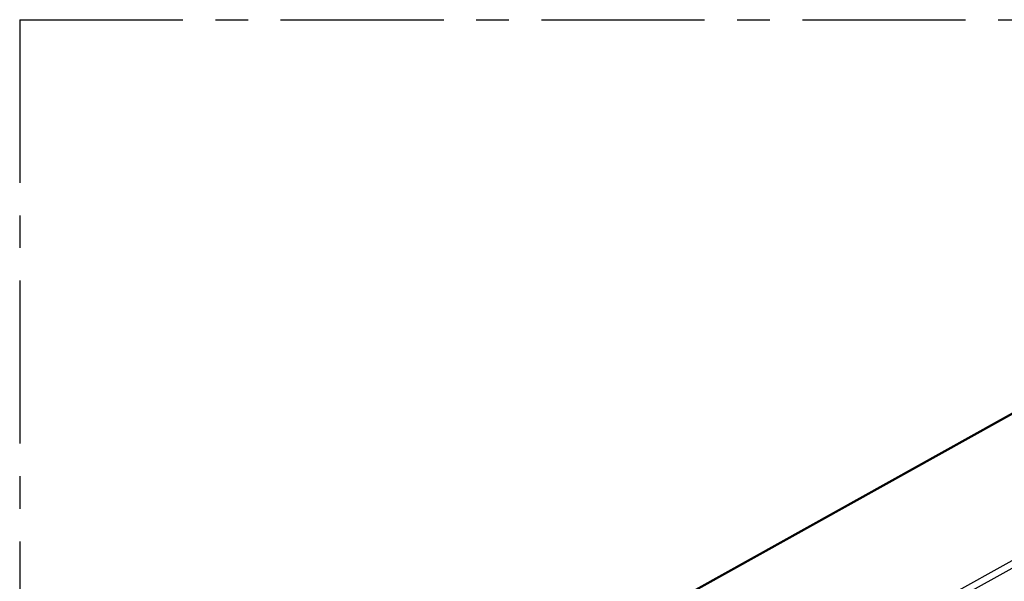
# Model space of a CAD drawing. Header units: millimetres. Extents: x 0 to 210, y 0 to 297.
# Tile 14 of 17: x 51 to 95, y 227 to 252. Entities that reach past the tile are written whole.
import ezdxf

# ---------------------------------------------------------------- set-up
doc = ezdxf.new("R2010")
doc.units = ezdxf.units.MM
doc.header["$LTSCALE"] = 19.36
doc.linetypes.add('CENTER', pattern=[0.6, 0.375, -0.075, 0.075, -0.075])
doc.layers.get('0').update_dxf_attribs({"linetype": 'CONTINUOUS'})
doc.layers.add('DEFAULT_1', color=7, linetype='CENTER')

msp = doc.modelspace()

# ---------------------------------------------------------------- linework, layer by layer
at = {"color": 7, "linetype": 'CONTINUOUS'}
msp.add_line((64.224431, 217.123305), (122.993202, 249.839986), dxfattribs=at)
at = {"color": 9, "linetype": 'CONTINUOUS'}
for p, q in [((123.091898, 249.834452), (64.323127, 217.117771)), ((129.224943, 246.735362), (70.456171, 214.018681)), ((129.378501, 246.48156), (70.60973, 213.764879))]:
    msp.add_line(p, q, dxfattribs=at)
at = {"layer": 'DEFAULT_1', "color": 3, "linetype": 'CENTER'}
for q in [(51.167141, 201.943956), (151.18209, 251.957403)]:
    msp.add_line((51.167141, 251.957403), q, dxfattribs=at)

doc.saveas('drawing.dxf')
